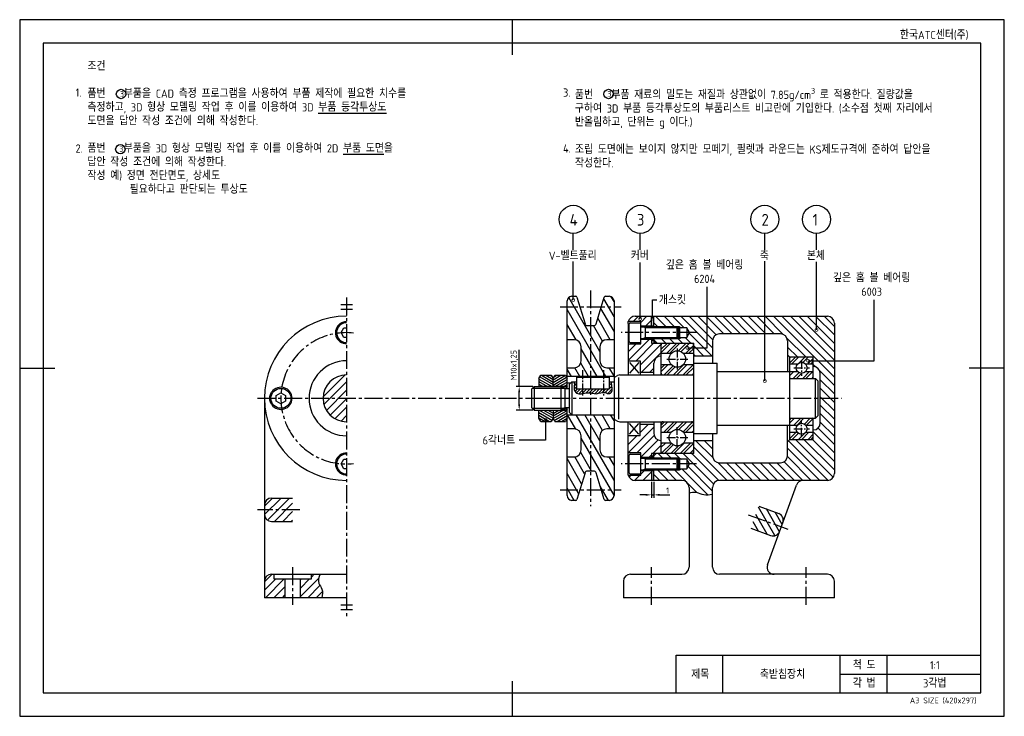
# Model space of a CAD drawing. Header units: millimetres. Extents: x 0 to 420, y 0 to 297.
import ezdxf
from ezdxf.enums import TextEntityAlignment as Align

# ---------------------------------------------------------------- set-up
doc = ezdxf.new("R2010")
doc.units = ezdxf.units.MM
doc.header["$LTSCALE"] = 0.4
doc.linetypes.add('CENTER2', pattern=[28.575, 19.05, -3.175, 3.175, -3.175])
for name, color, linetype in [('가는선', 1, 'Continuous'), ('문자', 2, 'Continuous'), ('외형선', 3, 'Continuous'), ('윤곽선', 5, 'Continuous'), ('중심선', 1, 'CENTER2')]:
    doc.layers.add(name, color=color, linetype=linetype)
doc.styles.get("Standard").update_dxf_attribs({"font": 'isocp.shx', "bigfont": 'whgtxt.shx'})
pattern_1 = [(45, (18.3947, 0), (-1.79605, 1.79605), [])]

# ---------------------------------------------------------------- blocks, each defined once
blk = doc.blocks.new('_DotSmall')
at = {"color": 0, "linetype": 'ByBlock', "const_width": 0.5}
blk.add_lwpolyline([(-0.0625, 0, 1), (0.0625, 0, 1)], format="xyb", close=True, dxfattribs=at)
blk = doc.blocks.new('*U2')
at = {"layer": '가는선'}
h = blk.add_hatch(dxfattribs=at)
h.set_pattern_fill('ANSI31', color=256, angle=75, style=0)
edge = h.paths.add_edge_path()
edge.add_ellipse((244.92, 167.57), major_axis=(1, 0), ratio=1, start_angle=270, end_angle=343)
edge.add_line((245.88, 167.27), (249.38, 178.71))
edge.add_ellipse((249.85, 178.57), major_axis=(0.146, 0.478), ratio=1, start_angle=17, end_angle=90, ccw=False)
edge.add_line((249.85, 179.07), (251.51, 179.07))
edge.add_ellipse((251.51, 177.07), major_axis=(2, 0), ratio=1, start_angle=0, end_angle=90, ccw=False)
edge.add_line((253.51, 177.07), (253.51, 160.57))
edge.add_line((253.51, 160.57), (250.51, 160.57))
edge.add_ellipse((250.51, 157.57), major_axis=(-3, 0), ratio=1, start_angle=270, end_angle=360)
edge.add_line((247.51, 157.57), (247.51, 151.57))
edge.add_ellipse((250.51, 151.57), major_axis=(0, -3), ratio=1, start_angle=270, end_angle=360)
edge.add_line((250.51, 148.57), (253.51, 148.57))
edge.add_line((253.51, 148.57), (253.51, 144.87))
edge.add_line((253.51, 144.87), (233.51, 144.87))
edge.add_line((233.51, 144.87), (233.51, 148.57))
edge.add_line((233.51, 148.57), (236.51, 148.57))
edge.add_ellipse((236.51, 151.57), major_axis=(3, 0), ratio=1, start_angle=270, end_angle=360)
edge.add_line((239.51, 151.57), (239.51, 157.57))
edge.add_ellipse((236.51, 157.57), major_axis=(0, 3), ratio=1, start_angle=270, end_angle=360)
edge.add_line((236.51, 160.57), (233.51, 160.57))
edge.add_line((233.51, 160.57), (233.51, 177.07))
edge.add_ellipse((235.51, 177.07), major_axis=(0, 2), ratio=1, start_angle=0, end_angle=90, ccw=False)
edge.add_line((235.51, 179.07), (237.16, 179.07))
edge.add_ellipse((237.16, 178.57), major_axis=(0.5, 0), ratio=1, start_angle=17, end_angle=90, ccw=False)
edge.add_line((237.64, 178.71), (241.14, 167.27))
edge.add_ellipse((242.09, 167.57), major_axis=(0.292, -0.956), ratio=1, start_angle=270, end_angle=343)
edge.add_line((242.09, 166.57), (244.92, 166.57))
edge = h.paths.add_edge_path()
edge.add_ellipse((244.92, 103.57), major_axis=(-0.292, 0.956), ratio=1, start_angle=270, end_angle=343)
edge.add_line((244.92, 104.57), (242.09, 104.57))
edge.add_ellipse((242.09, 103.57), major_axis=(-1, 0), ratio=1, start_angle=270, end_angle=343)
edge.add_line((241.14, 103.86), (237.64, 92.42))
edge.add_ellipse((237.16, 92.57), major_axis=(-0.146, -0.478), ratio=1, start_angle=17, end_angle=90, ccw=False)
edge.add_line((237.16, 92.07), (235.51, 92.07))
edge.add_ellipse((235.51, 94.07), major_axis=(-2, 0), ratio=1, start_angle=0, end_angle=90, ccw=False)
edge.add_line((233.51, 94.07), (233.51, 110.57))
edge.add_line((233.51, 110.57), (236.51, 110.57))
edge.add_ellipse((236.51, 113.57), major_axis=(3, 0), ratio=1, start_angle=270, end_angle=360)
edge.add_line((239.51, 113.57), (239.51, 119.57))
edge.add_ellipse((236.51, 119.57), major_axis=(0, 3), ratio=1, start_angle=270, end_angle=360)
edge.add_line((236.51, 122.57), (233.51, 122.57))
edge.add_line((233.51, 122.57), (233.51, 127.07))
edge.add_line((233.51, 127.07), (233.51, 128.57))
edge.add_line((233.51, 128.57), (253.51, 128.57))
edge.add_line((253.51, 128.57), (253.51, 127.29))
edge.add_line((253.51, 127.29), (253.51, 122.57))
edge.add_line((253.51, 122.57), (250.51, 122.57))
edge.add_ellipse((250.51, 119.57), major_axis=(-3, 0), ratio=1, start_angle=270, end_angle=360)
edge.add_line((247.51, 119.57), (247.51, 113.57))
edge.add_ellipse((250.51, 113.57), major_axis=(0, -3), ratio=1, start_angle=270, end_angle=360)
edge.add_line((250.51, 110.57), (253.51, 110.57))
edge.add_line((253.51, 110.57), (253.51, 94.07))
edge.add_ellipse((251.51, 94.07), major_axis=(0, -2), ratio=1, start_angle=0, end_angle=90, ccw=False)
edge.add_line((251.51, 92.07), (249.85, 92.07))
edge.add_ellipse((249.85, 92.57), major_axis=(-0.5, 0), ratio=1, start_angle=17, end_angle=90, ccw=False)
edge.add_line((249.38, 92.42), (245.88, 103.86))
h = blk.add_hatch(dxfattribs=at)
h.set_pattern_fill('ANSI31', color=256, scale=0.8)
h.paths.add_polyline_path([(273.51, 159.07), (269.51, 159.07), (269.51, 160.82), (264.91, 160.82), (264.91, 158.82), (259.51, 158.82), (259.51, 151.57), (264.71, 151.57), (264.71, 146.57), (270.51, 146.57), (270.51, 150.57, -0.414214), (273.51, 153.57)])
h.paths.add_polyline_path([(269.51, 170.57), (262.51, 170.57, 0.341999), (259.6, 168.32), (264.91, 168.32), (264.91, 166.32), (269.51, 166.32)])
h.paths.add_polyline_path([(273.51, 117.57, -0.414214), (270.51, 120.57), (270.51, 124.57), (264.71, 124.57), (264.71, 119.57), (259.51, 119.57), (259.51, 112.32), (264.91, 112.32), (264.91, 110.32), (269.51, 110.32), (269.51, 112.07), (273.51, 112.07)])
h.paths.add_polyline_path([(269.51, 104.82), (264.91, 104.82), (264.91, 102.82), (259.6, 102.82, 0.341999), (262.51, 100.57), (269.51, 100.57)])
h = blk.add_hatch(color=256, dxfattribs=at)
h.dxf.hatch_style = 1
h.paths.add_polyline_path([(270.51, 170.57), (269.51, 170.57), (269.51, 166.32), (270.51, 166.32)])
h.paths.add_polyline_path([(270.51, 160.82), (269.51, 160.82), (269.51, 160.07), (270.51, 160.07)])
h.paths.add_polyline_path([(270.51, 111.07), (269.51, 111.07), (269.51, 110.32), (270.51, 110.32)])
h.paths.add_polyline_path([(270.51, 104.82), (269.51, 104.82), (269.51, 100.57), (270.51, 100.57)])
h = blk.add_hatch(dxfattribs=at)
h.set_pattern_fill('ANSI31', color=256, scale=0.8, angle=90)
edge = h.paths.add_edge_path()
edge.add_line((347.51, 135.57), (341.51, 135.57))
edge.add_line((341.51, 135.57), (341.51, 125.07))
edge.add_arc((338.51, 125.07), 3, 270, 360, ccw=False)
edge.add_line((338.51, 122.07), (338.51, 118.07))
edge.add_line((338.51, 118.07), (328.51, 118.07))
edge.add_line((328.51, 118.07), (327.51, 117.07))
edge.add_line((327.51, 117.07), (327.51, 111.07))
edge.add_arc((324.51, 111.07), 3, -90, 0, ccw=False)
edge.add_line((324.51, 108.07), (298.51, 108.07))
edge.add_arc((298.51, 111.07), 3, 180, 270, ccw=False)
edge.add_line((295.51, 111.07), (295.51, 117.57))
edge.add_line((295.51, 117.57), (287.51, 117.57))
edge.add_line((287.51, 117.57), (287.51, 112.07))
edge.add_line((287.51, 112.07), (271.51, 112.07))
edge.add_line((271.51, 112.07), (270.51, 111.07))
edge.add_line((270.51, 111.07), (270.51, 110.07))
edge.add_line((270.51, 110.07), (280.42, 110.07))
edge.add_line((280.42, 110.07), (281.51, 110.07))
edge.add_line((281.51, 110.07), (282.26, 109.63))
edge.add_line((282.26, 109.63), (284.51, 109.63))
edge.add_line((284.51, 109.63), (285.75, 107.57))
edge.add_line((285.75, 107.57), (284.51, 105.5))
edge.add_line((284.51, 105.5), (282.26, 105.5))
edge.add_line((282.26, 105.5), (281.51, 105.07))
edge.add_line((281.51, 105.07), (270.51, 105.07))
edge.add_line((270.51, 105.07), (270.51, 100.57))
edge.add_line((270.51, 100.57), (282.51, 100.57))
edge.add_arc((282.51, 97.57), 3, 0, 90, ccw=False)
edge.add_line((285.51, 97.57), (285.51, 95.14))
edge.add_spline(control_points=[(285.51, 95.14), (286.53, 95.52), (288.63, 95.9), (291.91, 94.12), (294.27, 94.41), (295.51, 94.72)], knot_values=[3.623566, 3.623566, 3.623566, 3.623566, 6.851095, 10.2596, 13.993361, 13.993361, 13.993361, 13.993361], degree=3, periodic=0)
edge.add_line((295.51, 94.72), (295.51, 97.57))
edge.add_arc((298.51, 97.57), 3, 90, 180, ccw=False)
edge.add_line((298.51, 100.57), (344.51, 100.57))
edge.add_arc((344.51, 103.57), 3, 270, 360)
edge.add_line((347.51, 103.57), (347.51, 135.57))
h.paths.add_polyline_path([(347.51, 167.57, 0.414214), (344.51, 170.57), (270.51, 170.57), (270.51, 166.07), (280.42, 166.07), (281.51, 166.07), (282.26, 165.63), (284.51, 165.63), (285.75, 163.57), (284.51, 161.5), (282.26, 161.5), (281.51, 161.07), (270.51, 161.07), (270.51, 160.07), (271.51, 159.07), (287.51, 159.07), (287.51, 153.57), (295.51, 153.57), (295.51, 160.07, -0.414214), (298.51, 163.07), (324.51, 163.07, -0.414214), (327.51, 160.07), (327.51, 154.07), (328.51, 153.07), (338.51, 153.07), (338.51, 149.07, -0.414214), (341.51, 146.07), (341.51, 135.57), (347.51, 135.57)])
h.paths.add_polyline_path([(281.51, 166.07), (280.42, 166.07), (280.85, 165.63), (281.51, 165.63)], flags=17)
h.paths.add_polyline_path([(281.51, 166.07), (281.51, 165.63), (282.26, 165.63)], flags=17)
h.paths.add_polyline_path([(281.51, 161.5), (280.85, 161.5), (280.42, 161.07), (281.51, 161.07)], flags=17)
h.paths.add_polyline_path([(282.26, 161.5), (281.51, 161.5), (281.51, 161.07)], flags=17)
h.paths.add_polyline_path([(281.51, 105.5), (280.85, 105.5), (280.42, 105.07), (281.51, 105.07)], flags=17)
h.paths.add_polyline_path([(282.26, 105.5), (281.51, 105.5), (281.51, 105.07)], flags=17)
h.paths.add_polyline_path([(281.51, 110.07), (280.42, 110.07), (280.85, 109.63), (281.51, 109.63)], flags=17)
h.paths.add_polyline_path([(281.51, 110.07), (281.51, 109.63), (282.26, 109.63)], flags=17)
h = blk.add_hatch(dxfattribs=at)
h.set_pattern_fill('ANSI32', color=256, scale=0.3)
h.paths.add_polyline_path([(287.51, 158.07, 0.414214), (286.51, 159.07), (274.51, 159.07, 0.414214), (273.51, 158.07), (273.51, 154.67), (277.9, 154.67, -0.445148), (283.12, 154.67), (287.51, 154.67)])
h.paths.add_polyline_path([(277.9, 149.97), (273.51, 149.97), (273.51, 146.57, 0.414214), (274.51, 145.57), (286.51, 145.57, 0.414214), (287.51, 146.57), (287.51, 149.97), (283.12, 149.97, -0.445148)])
h.paths.add_polyline_path([(287.51, 124.57, 0.414214), (286.51, 125.57), (274.51, 125.57, 0.414214), (273.51, 124.57), (273.51, 121.17), (277.9, 121.17, -0.445148), (283.12, 121.17), (287.51, 121.17)])
h.paths.add_polyline_path([(277.9, 116.47), (273.51, 116.47), (273.51, 113.07, 0.414214), (274.51, 112.07), (286.51, 112.07, 0.414214), (287.51, 113.07), (287.51, 116.47), (283.12, 116.47, -0.445148)])
h = blk.add_hatch(dxfattribs=at)
h.set_pattern_fill('ANSI32', color=256, scale=0.3)
h.paths.add_polyline_path([(338.51, 152.77, 0.414214), (338.21, 153.07), (328.81, 153.07, 0.414214), (328.51, 152.77), (328.51, 150.13), (331.77, 150.13, -0.445148), (335.25, 150.13), (338.51, 150.13)])
h.paths.add_polyline_path([(331.77, 147), (328.51, 147), (328.51, 144.37, 0.414214), (328.81, 144.07), (338.21, 144.07, 0.414214), (338.51, 144.37), (338.51, 147), (335.25, 147, -0.445148)])
h.paths.add_polyline_path([(338.51, 126.77, 0.414214), (338.21, 127.07), (328.81, 127.07, 0.414214), (328.51, 126.77), (328.51, 124.13), (331.77, 124.13, -0.445148), (335.25, 124.13), (338.51, 124.13)])
h.paths.add_polyline_path([(331.77, 121), (328.51, 121), (328.51, 118.37, 0.414214), (328.81, 118.07), (338.21, 118.07, 0.414214), (338.51, 118.37), (338.51, 121), (335.25, 121, -0.445148)])
h = blk.add_hatch(dxfattribs=at)
h.set_pattern_fill('ANSI31', color=256, scale=0.8)
h.set_pattern_definition(pattern_1)
h.paths.add_polyline_path([(139.43, 135.57), (129.43, 135.57, 0.414214), (139.43, 125.57)])
h.paths.add_polyline_path([(139.43, 145.57, 0.414214), (129.43, 135.57), (139.43, 135.57)])
h = blk.add_hatch(dxfattribs=at)
h.set_pattern_fill('ANSI31', color=256, scale=0.3, angle=105.0002, style=0)
h.paths.add_polyline_path([(221.51, 130.57), (227.51, 130.57), (227.51, 130.57), (227.51, 127.07), (226.75, 125.75), (222.27, 125.75), (221.51, 127.07), (221.51, 130.57)])
h.paths.add_polyline_path([(227.51, 140.57), (221.51, 140.57), (221.51, 140.57), (221.51, 144.07), (222.27, 145.38), (226.75, 145.38), (227.51, 144.07), (227.51, 140.57)])
h = blk.add_hatch(dxfattribs=at)
h.set_pattern_fill('ANSI31', color=256, scale=0.3, angle=-15, style=0)
h.paths.add_polyline_path([(227.51, 130.57), (227.51, 130.57), (230.78, 130.57), (231.95, 131.24), (233.12, 131.24), (233.51, 130.57), (233.51, 128.57), (233.51, 127.07), (232.75, 125.75), (228.27, 125.75), (227.51, 127.07)])
h.paths.add_polyline_path([(230.78, 140.57), (227.51, 140.57), (227.51, 140.57), (227.51, 144.07), (228.27, 145.38), (232.75, 145.38), (233.51, 144.07), (233.51, 140.57), (233.12, 139.89), (231.95, 139.89)])
h = blk.add_hatch(dxfattribs=at)
h.set_pattern_fill('ANSI31', color=256, scale=0.3)
edge = h.paths.add_edge_path()
edge.add_spline(control_points=[(236.39, 142.57), (236.51, 142.18), (236.74, 141.12), (236.25, 139.41), (238.06, 136.67), (242.01, 138.54), (245.95, 136.97), (249.1, 138.66), (251.74, 137.07), (253.15, 139.23), (252.46, 140.95), (252.47, 142.16), (252.5, 142.57)], knot_values=[1.227536, 1.227536, 1.227536, 1.227536, 2.442518, 4.495854, 6.289335, 10.870122, 14.731984, 18.535303, 20.564975, 22.186813, 24.642077, 25.855107, 25.855107, 25.855107, 25.855107], degree=3, periodic=0)
edge.add_line((252.5, 142.57), (251.51, 142.57))
edge.add_line((251.51, 142.57), (251.51, 139.57))
edge.add_line((251.51, 139.57), (237.51, 139.57))
edge.add_line((237.51, 139.57), (237.51, 142.57))
edge.add_line((237.51, 142.57), (236.39, 142.57))
h = blk.add_hatch(dxfattribs=at)
h.set_pattern_fill('ANSI31', color=256, scale=0.8)
h.set_pattern_definition(pattern_1)
h.paths.add_polyline_path([(116.43, 93.07), (107.43, 93.07, 0.414214), (104.43, 90.07), (104.43, 86.07, 0.414214), (107.43, 83.07), (116.43, 83.07)])
h = blk.add_hatch(dxfattribs=at)
h.set_pattern_fill('ANSI31', color=256, scale=0.8, angle=75)
h.paths.add_polyline_path([(325.55, 82.65, 0.414214), (323.75, 86.5), (315.3, 89.58), (311.88, 80.18), (320.33, 77.1, 0.414214), (324.18, 78.9)])
h = blk.add_hatch(dxfattribs=at)
h.set_pattern_fill('ANSI31', color=256, scale=0.8)
h.set_pattern_definition(pattern_1)
h.paths.add_polyline_path([(113.13, 58.57), (108.43, 58.57), (108.43, 60.57), (107.43, 60.57, 0.414214), (104.43, 57.57), (104.43, 50.57), (113.13, 50.57)])
edge = h.paths.add_edge_path()
edge.add_spline(control_points=[(128.84, 50.57), (129.22, 51.84), (129.43, 53.95), (127.02, 57.04), (127.5, 59.21), (128.1, 60.57)], knot_values=[2.991049, 2.991049, 2.991049, 2.991049, 6.840373, 9.520694, 13.697757, 13.697757, 13.697757, 13.697757], degree=3, periodic=0)
edge.add_line((128.1, 60.57), (124.43, 60.57))
edge.add_line((124.43, 60.57), (124.43, 58.57))
edge.add_line((124.43, 58.57), (119.73, 58.57))
edge.add_line((119.73, 58.57), (119.73, 50.57))
edge.add_line((119.73, 50.57), (128.84, 50.57))
for p, q in [((236.14, 198.91), (236.14, 205.88)), ((264.72, 198.88), (264.72, 205.88)), ((317.83, 198.88), (317.83, 205.88)), ((339.88, 198.82), (339.88, 205.88)), ((236.14, 177.51), (236.14, 193.89)), ((264.72, 169.46), (264.72, 193.55)), ((317.83, 142.97), (317.83, 194.11)), ((339.88, 164.74), (339.88, 193.75)), ((293.25, 157.05), (293.25, 183.05)), ((364.53, 151.59), (364.53, 177.58)), ((213.07, 140.57), (213.07, 156.3)), ((284.85, 157.05), (293.25, 157.05)), ((336.33, 151.59), (364.53, 151.59)), ((218.88, 140.57), (211.82, 140.57)), ((213.07, 133.07), (213.07, 138.07)), ((218.88, 130.57), (211.82, 130.57)), ((269.51, 99.94), (269.51, 93.16)), ((270.51, 99.94), (270.51, 93.16)), ((267.01, 94.41), (264.51, 94.41)), ((269.51, 94.41), (270.51, 94.41)), ((273.01, 94.41), (277.26, 94.41))]:
    blk.add_line(p, q)
for points in [[(269.95, 169.61), (269.95, 177.58), (271.83, 177.58)], [(224.34, 126.3), (224.34, 117.8), (213.1, 117.8)]]:
    blk.add_lwpolyline(points)
for centre in [(43.22, 265.32), (251.17, 265.32), (42.93, 241.77)]:
    blk.add_circle(centre, 2)
for points in [[(212.65, 138.07), (213.49, 138.07), (213.07, 140.57)], [(212.65, 133.07), (213.49, 133.07), (213.07, 130.57)], [(267.01, 94.82), (267.01, 93.99), (269.51, 94.41)], [(273.01, 94.82), (273.01, 93.99), (270.51, 94.41)]]:
    blk.add_solid(points)
at = {"layer": 'Defpoints'}
blk.add_lwpolyline([(0, 0), (420, 0), (420, 297), (0, 297)], close=True, dxfattribs=at)
at = {"layer": '가는선'}
for p, q in [((136.93, 175.57), (141.93, 175.57)), ((136.93, 173.57), (141.93, 173.57)), ((266.91, 165.59), (266.08, 166.07)), ((280.9, 165.59), (266.91, 165.59)), ((281.51, 166.07), (270.51, 166.07)), ((281.51, 166.07), (282.26, 165.63)), ((266.91, 161.55), (266.08, 161.07)), ((266.91, 161.55), (280.9, 161.55)), ((270.51, 161.07), (281.51, 161.07)), ((281.51, 161.07), (282.26, 161.5)), ((232.06, 139.82), (218.76, 139.82)), ((233.51, 140.57), (227.51, 140.57)), ((218.76, 131.31), (232.06, 131.31)), ((227.51, 130.57), (233.51, 130.57)), ((266.91, 109.59), (266.08, 110.07)), ((280.9, 109.59), (266.91, 109.59)), ((281.51, 110.07), (270.51, 110.07)), ((281.51, 110.07), (282.26, 109.63)), ((266.91, 105.55), (266.08, 105.07)), ((266.91, 105.55), (280.9, 105.55)), ((270.51, 105.07), (281.51, 105.07)), ((281.51, 105.07), (282.26, 105.5)), ((107.43, 93.07), (116.43, 93.07)), ((315.3, 89.58), (323.75, 86.5)), ((107.43, 83.07), (116.43, 83.07)), ((311.88, 80.18), (320.33, 77.1)), ((136.93, 47.57), (141.93, 47.57)), ((136.93, 45.57), (141.93, 45.57)), ((300, 10), (300, 26)), ((350, 10), (350, 26)), ((370, 10), (370, 26)), ((350, 17.99), (410, 17.99))]:
    blk.add_line(p, q, dxfattribs=at)
for centre, start, end in [((107.43, 90.07), 90, 180), ((107.43, 86.07), 180, 270), ((322.73, 83.68), 340, 70), ((321.36, 79.92), 250, 340)]:
    blk.add_arc(centre, 3, start, end, dxfattribs=at)
for points, knots in [([(236.39, 142.57), (236.51, 142.18), (236.74, 141.12), (236.25, 139.41), (238.06, 136.67), (242.01, 138.54), (245.95, 136.97), (249.1, 138.66), (251.74, 137.07), (253.15, 139.23), (252.46, 140.95), (252.47, 142.16), (252.5, 142.57)], [1.227536, 1.227536, 1.227536, 1.227536, 2.442518, 4.495854, 6.289335, 10.870122, 14.731984, 18.535303, 20.564975, 22.186813, 24.642077, 25.855107, 25.855107, 25.855107, 25.855107]), ([(285.51, 95.14), (286.53, 95.52), (288.63, 95.9), (291.91, 94.12), (294.27, 94.41), (295.51, 94.72)], [3.623566, 3.623566, 3.623566, 3.623566, 6.851095, 10.2596, 13.993361, 13.993361, 13.993361, 13.993361]), ([(128.1, 60.57), (127.5, 59.21), (127.02, 57.04), (129.43, 53.95), (129.22, 51.84), (128.84, 50.57)], [2.991049, 2.991049, 2.991049, 2.991049, 7.168113, 9.848433, 13.697757, 13.697757, 13.697757, 13.697757])]:
    blk.add_open_spline(points, degree=3, knots=knots, dxfattribs=at)
at = {"layer": '외형선'}
for p, q in [((210, 297), (210, 282)), ((233.51, 139.57), (233.51, 177.07)), ((235.51, 179.07), (237.16, 179.07)), ((237.64, 178.71), (241.14, 167.27)), ((245.88, 167.27), (249.38, 178.71)), ((249.85, 179.07), (251.51, 179.07)), ((253.51, 177.07), (253.51, 94.07)), ((264.91, 168.32), (259.6, 168.32)), ((262.51, 170.57), (344.51, 170.57)), ((264.91, 158.82), (264.91, 168.32)), ((269.51, 166.07), (269.51, 170.57)), ((270.51, 166.07), (270.51, 170.57)), ((137.12, 163.57), (138.28, 165.57)), ((138.28, 165.57), (139.43, 165.57)), ((242.09, 166.57), (244.92, 166.57)), ((259.51, 167.45), (259.51, 145.57)), ((259.91, 159.82), (259.91, 167.32)), ((260.41, 167.82), (264.91, 167.82)), ((270.51, 166.32), (264.91, 166.32)), ((265.01, 166.07), (280.42, 166.07)), ((266.91, 161.07), (266.91, 166.07)), ((280.42, 161.07), (280.42, 166.07)), ((280.91, 165.58), (280.42, 166.07)), ((280.42, 166.07), (280.85, 165.63)), ((284.51, 165.63), (280.85, 165.63)), ((280.91, 165.58), (280.91, 161.56)), ((281.51, 166.07), (281.51, 161.07)), ((285.75, 163.57), (284.51, 165.63)), ((284.51, 165.63), (284.51, 161.5)), ((347.51, 167.57), (347.51, 103.57)), ((138.28, 161.57), (137.12, 163.57)), ((139.43, 161.57), (138.28, 161.57)), ((236.51, 160.57), (233.51, 160.57)), ((253.51, 160.57), (250.51, 160.57)), ((264.91, 160.82), (270.51, 160.82)), ((265.01, 161.07), (280.42, 161.07)), ((269.51, 161.07), (269.51, 159.07)), ((270.51, 160.07), (269.51, 160.07)), ((270.51, 161.07), (270.51, 159.07)), ((271.51, 159.07), (270.51, 160.07)), ((280.91, 161.56), (280.42, 161.07)), ((280.85, 161.5), (280.42, 161.07)), ((280.85, 161.5), (284.51, 161.5)), ((284.51, 161.5), (285.75, 163.57)), ((295.51, 160.07), (295.51, 150.57)), ((324.51, 163.07), (298.51, 163.07)), ((327.51, 160.07), (327.51, 147.07)), ((239.51, 151.57), (239.51, 157.57)), ((247.51, 157.57), (247.51, 151.57)), ((259.51, 158.82), (264.91, 158.82)), ((260.41, 159.32), (264.91, 159.32)), ((269.51, 159.07), (287.51, 159.07)), ((273.51, 159.07), (273.51, 145.57)), ((287.51, 112.07), (287.51, 159.07)), ((259.51, 151.57), (264.71, 151.57)), ((264.71, 151.57), (264.71, 145.57)), ((277.9, 154.67), (273.51, 154.67)), ((287.51, 154.67), (283.12, 154.67)), ((295.51, 153.57), (287.51, 153.57)), ((328.51, 153.07), (327.51, 154.07)), ((338.51, 153.07), (328.51, 153.07)), ((328.51, 118.07), (328.51, 153.07)), ((338.51, 144.07), (338.51, 153.07)), ((0, 148.5), (15, 148.5)), ((233.51, 148.57), (236.51, 148.57)), ((250.51, 148.57), (253.51, 148.57)), ((264.05, 150.81), (260.16, 146.32)), ((260.16, 150.81), (264.05, 146.32)), ((270.51, 145.57), (270.51, 150.57)), ((273.51, 149.97), (277.9, 149.97)), ((283.12, 149.97), (287.51, 149.97)), ((287.51, 150.57), (297.51, 150.57)), ((297.51, 120.57), (297.51, 150.57)), ((297.51, 147.07), (328.51, 147.07)), ((331.77, 150.13), (328.51, 150.13)), ((328.51, 147), (331.77, 147)), ((338.51, 150.13), (335.25, 150.13)), ((335.25, 147), (338.51, 147)), ((420, 148.5), (405, 148.5)), ((221.51, 144.07), (222.27, 145.38)), ((221.51, 144.07), (221.51, 140.57)), ((222.27, 145.38), (226.75, 145.38)), ((226.75, 145.38), (227.51, 144.07)), ((227.51, 144.07), (228.27, 145.38)), ((227.51, 140.57), (227.51, 144.07)), ((228.27, 145.38), (232.75, 145.38)), ((232.75, 145.38), (233.51, 144.07)), ((253.51, 144.87), (233.51, 144.87)), ((237.51, 144.57), (237.51, 139.57)), ((237.51, 144.57), (251.51, 144.57)), ((251.51, 144.57), (251.51, 139.57)), ((254.01, 144.71), (255.03, 145.3)), ((255.5, 126.64), (255.5, 144.49)), ((256.03, 145.57), (287.51, 145.57)), ((270.51, 146.57), (264.71, 146.57)), ((328.51, 144.07), (339.51, 144.07)), ((339.51, 127.07), (339.51, 144.07)), ((340.51, 143.07), (339.51, 144.07)), ((340.51, 143.07), (340.51, 128.07)), ((341.51, 125.07), (341.51, 146.07)), ((218.51, 139.57), (219.51, 140.57)), ((218.51, 131.57), (218.51, 139.57)), ((219.51, 140.57), (219.51, 130.57)), ((219.51, 140.57), (230.78, 140.57)), ((221.51, 140.57), (221.51, 140.57)), ((227.51, 140.57), (221.51, 140.57)), ((227.51, 140.57), (227.51, 140.57)), ((227.51, 140.57), (227.51, 140.57)), ((230.78, 140.57), (230.78, 130.57)), ((232.51, 139.57), (230.78, 140.57)), ((231.95, 139.89), (230.78, 140.57)), ((233.12, 139.89), (231.95, 139.89)), ((232.51, 139.57), (232.51, 131.57)), ((234.51, 139.57), (232.51, 139.57)), ((233.51, 140.57), (233.12, 139.89)), ((233.12, 139.89), (233.12, 139.57)), ((233.51, 142.11), (235.05, 142.11)), ((234.51, 141.57), (235.51, 142.57)), ((234.51, 129.57), (234.51, 141.57)), ((235.51, 142.57), (235.51, 128.57)), ((235.51, 142.57), (237.51, 142.57)), ((237.51, 139.57), (251.51, 139.57)), ((251.51, 142.57), (253.51, 142.57)), ((104.43, 135.57), (104.43, 50.57)), ((109.43, 136.72), (111.43, 137.88)), ((109.43, 134.41), (109.43, 136.72)), ((111.43, 133.26), (109.43, 134.41)), ((111.43, 137.88), (113.43, 136.72)), ((113.43, 134.41), (111.43, 133.26)), ((113.43, 136.72), (113.43, 134.41)), ((218.51, 131.57), (219.51, 130.57)), ((219.51, 130.57), (230.78, 130.57)), ((221.51, 130.57), (221.51, 130.57)), ((221.51, 127.07), (221.51, 130.57)), ((221.51, 130.57), (227.51, 130.57)), ((227.51, 130.57), (227.51, 130.57)), ((227.51, 130.57), (227.51, 127.07)), ((227.51, 130.57), (227.51, 130.57)), ((232.51, 131.57), (230.78, 130.57)), ((230.78, 130.57), (231.95, 131.24)), ((231.95, 131.24), (233.12, 131.24)), ((234.51, 131.57), (232.51, 131.57)), ((233.12, 131.57), (233.12, 131.24)), ((233.12, 131.24), (233.51, 130.57)), ((233.51, 94.07), (233.51, 131.57)), ((222.27, 125.75), (221.51, 127.07)), ((227.51, 127.07), (226.75, 125.75)), ((228.27, 125.75), (227.51, 127.07)), ((233.51, 127.07), (232.75, 125.75)), ((233.51, 128.57), (253.51, 128.57)), ((234.51, 129.57), (235.51, 128.57)), ((254.01, 126.43), (255.03, 125.84)), ((328.51, 127.07), (339.51, 127.07)), ((338.51, 118.07), (338.51, 127.07)), ((340.51, 128.07), (339.51, 127.07)), ((222.27, 125.75), (226.75, 125.75)), ((228.27, 125.75), (232.75, 125.75)), ((236.51, 122.57), (233.51, 122.57)), ((253.51, 122.57), (250.51, 122.57)), ((256.03, 125.57), (287.51, 125.57)), ((259.51, 103.68), (259.51, 125.57)), ((260.16, 120.32), (264.05, 124.81)), ((264.05, 120.32), (260.16, 124.81)), ((264.71, 119.57), (264.71, 125.57)), ((264.71, 124.57), (270.51, 124.57)), ((270.51, 125.57), (270.51, 120.57)), ((273.51, 125.57), (273.51, 112.07)), ((297.51, 124.07), (328.51, 124.07)), ((327.51, 111.07), (327.51, 124.07)), ((328.51, 124.13), (331.77, 124.13)), ((335.25, 124.13), (338.51, 124.13)), ((239.51, 113.57), (239.51, 119.57)), ((247.51, 119.57), (247.51, 113.57)), ((264.71, 119.57), (259.51, 119.57)), ((273.51, 121.17), (277.9, 121.17)), ((283.12, 121.17), (287.51, 121.17)), ((287.51, 120.57), (297.51, 120.57)), ((295.51, 120.57), (295.51, 111.07)), ((327.51, 117.07), (328.51, 118.07)), ((331.77, 121), (328.51, 121)), ((328.51, 118.07), (338.51, 118.07)), ((338.51, 121), (335.25, 121)), ((277.9, 116.47), (273.51, 116.47)), ((287.51, 116.47), (283.12, 116.47)), ((287.51, 117.57), (295.51, 117.57)), ((137.12, 107.57), (138.28, 109.57)), ((138.28, 109.57), (139.43, 109.57)), ((233.51, 110.57), (236.51, 110.57)), ((250.51, 110.57), (253.51, 110.57)), ((264.91, 112.32), (259.51, 112.32)), ((259.91, 103.82), (259.91, 111.32)), ((260.41, 111.82), (264.91, 111.82)), ((264.91, 102.82), (264.91, 112.32)), ((270.51, 110.32), (264.91, 110.32)), ((265.01, 110.07), (280.42, 110.07)), ((266.91, 105.07), (266.91, 110.07)), ((287.51, 112.07), (269.51, 112.07)), ((269.51, 112.07), (269.51, 110.07)), ((269.51, 111.07), (270.51, 111.07)), ((270.51, 111.07), (271.51, 112.07)), ((270.51, 110.07), (270.51, 112.07)), ((280.42, 105.07), (280.42, 110.07)), ((280.91, 109.58), (280.42, 110.07)), ((280.42, 110.07), (280.85, 109.63)), ((284.51, 109.63), (280.85, 109.63)), ((280.91, 109.58), (280.91, 105.56)), ((281.51, 110.07), (281.51, 105.07)), ((285.75, 107.57), (284.51, 109.63)), ((284.51, 109.63), (284.51, 105.5)), ((138.28, 105.57), (137.12, 107.57)), ((139.43, 105.57), (138.28, 105.57)), ((265.01, 105.07), (280.42, 105.07)), ((269.51, 105.07), (269.51, 100.57)), ((270.51, 100.57), (270.51, 105.07)), ((280.91, 105.56), (280.42, 105.07)), ((280.85, 105.5), (280.42, 105.07)), ((280.85, 105.5), (284.51, 105.5)), ((284.51, 105.5), (285.75, 107.57)), ((298.51, 108.07), (324.51, 108.07)), ((241.14, 103.86), (237.64, 92.42)), ((244.92, 104.57), (242.09, 104.57)), ((249.38, 92.42), (245.88, 103.86)), ((259.6, 102.82), (264.91, 102.82)), ((260.41, 103.32), (264.91, 103.32)), ((264.91, 104.82), (270.51, 104.82)), ((282.51, 100.57), (262.51, 100.57)), ((285.51, 97.57), (285.51, 63.57)), ((295.51, 63.57), (295.51, 97.57)), ((344.51, 100.57), (298.51, 100.57)), ((318.97, 64.59), (331.35, 98.59)), ((237.16, 92.07), (235.51, 92.07)), ((251.51, 92.07), (249.85, 92.07)), ((107.43, 60.57), (139.43, 60.57)), ((108.43, 60.57), (108.43, 58.57)), ((124.43, 58.57), (124.43, 60.57)), ((260.51, 60.57), (282.51, 60.57)), ((344.51, 60.57), (298.51, 60.57)), ((108.43, 58.57), (124.43, 58.57)), ((113.13, 58.57), (113.13, 50.57)), ((119.73, 50.57), (119.73, 58.57)), ((257.51, 57.57), (257.51, 50.57)), ((347.51, 50.57), (347.51, 57.57)), ((139.43, 50.57), (104.43, 50.57)), ((347.51, 50.57), (257.51, 50.57)), ((210, 15), (210, 0))]:
    blk.add_line(p, q, dxfattribs=at)
for centre, radius in [((236.14, 211.88), 6), ((264.72, 211.88), 6), ((317.83, 211.88), 6), ((339.88, 211.88), 6), ((280.51, 152.32), 3.51), ((333.51, 148.57), 2.34), ((111.43, 135.57), 4.25), ((280.51, 118.82), 3.51), ((333.51, 122.57), 2.34)]:
    blk.add_circle(centre, radius, dxfattribs=at)
for centre, radius, start, end in [((235.51, 177.07), 2, 90, 180), ((237.16, 178.57), 0.5, 17, 90), ((249.85, 178.57), 0.5, 90, 163), ((251.51, 177.07), 2, 0, 90), ((139.43, 135.57), 35, 90, 270), ((262.51, 167.57), 3, 90, 165.5225), ((344.51, 167.57), 3, 0, 90), ((139.43, 163.57), 4.75, 125.1712, 270), ((139.43, 163.57), 4.25, 90, 270), ((242.09, 167.57), 1, 197, 270), ((244.92, 167.57), 1, 270, 343), ((260.41, 167.32), 0.5, 90, 180), ((265.01, 166.17), 0.1, 180, 270), ((236.51, 157.57), 3, 0, 90), ((250.51, 157.57), 3, 90, 180), ((260.41, 159.82), 0.5, 180, 270), ((265.01, 160.97), 0.1, 90, 180), ((298.51, 160.07), 3, 90, 180), ((324.51, 160.07), 3, 0, 90), ((274.51, 158.07), 1, 90, 180), ((286.51, 158.07), 1, 0, 90), ((139.43, 135.57), 16, 90, 270), ((236.51, 151.57), 3, 270, 0), ((250.51, 151.57), 3, 180, 270), ((273.51, 150.57), 3, 90, 180), ((328.81, 152.77), 0.3, 90, 180), ((338.21, 152.77), 0.3, 0, 90), ((333.51, 145.53), 2.34, 139.4677, 140.9113), ((333.51, 145.53), 2.34, 39.0887, 40.5323), ((338.51, 146.07), 3, 0, 90), ((139.43, 135.57), 10, 90, 270), ((254.51, 143.84), 1, 120, 180), ((256.03, 143.57), 2, 90, 120), ((274.51, 146.57), 1, 180, 270), ((286.51, 146.57), 1, 270, 0), ((328.81, 144.37), 0.3, 180, 270), ((338.21, 144.37), 0.3, 270, 0), ((111.43, 135.57), 4.75, 215.1712, 144.8288), ((254.51, 127.29), 1, 180, 240), ((328.81, 126.77), 0.3, 90, 180), ((338.21, 126.77), 0.3, 0, 90), ((236.51, 119.57), 3, 0, 90), ((250.51, 119.57), 3, 90, 180), ((256.03, 127.57), 2, 240, 270), ((274.51, 124.57), 1, 90, 180), ((286.51, 124.57), 1, 0, 90), ((333.51, 125.61), 2.34, 219.0887, 220.5323), ((333.51, 125.61), 2.34, 319.4677, 320.9113), ((338.51, 125.07), 3, 270, 0), ((273.51, 120.57), 3, 180, 270), ((328.81, 118.37), 0.3, 180, 270), ((338.21, 118.37), 0.3, 270, 0), ((236.51, 113.57), 3, 270, 0), ((250.51, 113.57), 3, 180, 270), ((139.43, 107.57), 4.75, 90, 234.8288), ((139.43, 107.57), 4.25, 90, 270), ((260.41, 111.32), 0.5, 90, 180), ((265.01, 110.17), 0.1, 180, 270), ((274.51, 113.07), 1, 180, 270), ((286.51, 113.07), 1, 270, 0), ((298.51, 111.07), 3, 180, 270), ((324.51, 111.07), 3, 270, 0), ((265.01, 104.97), 0.1, 90, 180), ((242.09, 103.57), 1, 90, 163), ((244.92, 103.57), 1, 17, 90), ((262.51, 103.57), 3, 194.4775, 270), ((260.41, 103.82), 0.5, 180, 270), ((344.51, 103.57), 3, 270, 0), ((282.51, 97.57), 3, 0, 90), ((298.51, 97.57), 3, 90, 180), ((235.51, 94.07), 2, 180, 270), ((237.16, 92.57), 0.5, 270, 343), ((249.85, 92.57), 0.5, 197, 270), ((251.51, 94.07), 2, 270, 0), ((282.51, 63.57), 3, 270, 0), ((298.51, 63.57), 3, 180, 270), ((321.79, 63.57), 3, 160, 270), ((107.43, 57.57), 3, 90, 180), ((260.51, 57.57), 3, 90, 180), ((344.51, 57.57), 3, 0, 90)]:
    blk.add_arc(centre, radius, start, end, dxfattribs=at)
for points, knots in [([(136.7, 167.45), (136.81, 167.53), (136.93, 167.61), (137.54, 167.96), (138.1, 168.17), (138.95, 168.3), (139.19, 168.32), (139.43, 168.32)], [-1.0736433, -1.0736433, -1.0736433, -1.0736433, -1.0333957, -1.0333957, -0.8769106, -0.8769106, -0.8146776, -0.8146776, -0.8146776, -0.8146776]), ([(259.51, 167.45), (259.51, 167.53), (259.51, 167.61), (259.53, 167.96), (259.57, 168.17), (259.6, 168.3), (259.6, 168.32), (259.6, 168.32)], [-1.0736433, -1.0736433, -1.0736433, -1.0736433, -1.0333957, -1.0333957, -0.8769106, -0.8769106, -0.8146776, -0.8146776, -0.8146776, -0.8146776]), ([(107.55, 132.83), (107.47, 132.95), (107.39, 133.07), (107.04, 133.68), (106.83, 134.23), (106.66, 135.35), (106.66, 135.88), (106.86, 136.97), (107.06, 137.51), (107.4, 138.09), (107.48, 138.2), (107.55, 138.3)], [-1.0736433, -1.0736433, -1.0736433, -1.0736433, -1.0333957, -1.0333957, -0.8769106, -0.8769106, -0.7443096, -0.7443096, -0.5935357, -0.5935357, -0.5568588, -0.5568588, -0.5568588, -0.5568588]), ([(139.43, 102.82), (139.16, 102.82), (138.88, 102.84), (138.03, 102.99), (137.49, 103.2), (136.91, 103.54), (136.8, 103.61), (136.7, 103.68)], [-0.8146776, -0.8146776, -0.8146776, -0.8146776, -0.7443096, -0.7443096, -0.5935357, -0.5935357, -0.5568588, -0.5568588, -0.5568588, -0.5568588]), ([(259.6, 102.82), (259.6, 102.82), (259.6, 102.84), (259.57, 102.99), (259.53, 103.2), (259.51, 103.54), (259.51, 103.61), (259.51, 103.68)], [-0.8146776, -0.8146776, -0.8146776, -0.8146776, -0.7443096, -0.7443096, -0.5935357, -0.5935357, -0.5568588, -0.5568588, -0.5568588, -0.5568588]), ([(334.17, 100.57), (333.95, 100.57), (333.72, 100.54), (333.29, 100.45), (333.08, 100.37), (332.53, 100.11), (332.21, 99.88), (331.69, 99.3), (331.48, 98.96), (331.35, 98.59)], [-0.3673904, -0.3673904, -0.3673904, -0.3673904, -0.3008886, -0.3008886, -0.2343867, -0.2343867, -0.1171933, -0.1171933, 0, 0, 0, 0])]:
    blk.add_open_spline(points, degree=3, knots=knots, dxfattribs=at)
at = {"layer": '윤곽선'}
for p, q in [((280, 26), (410, 26)), ((280, 10), (280, 26))]:
    blk.add_line(p, q, dxfattribs=at)
blk.add_lwpolyline([(10, 10), (410, 10), (410, 287), (10, 287)], close=True, dxfattribs=at)
at = {"layer": '중심선'}
for p, q in [((243.51, 181.57), (243.51, 89.57)), ((139.43, 178.57), (139.43, 42.57)), ((230.51, 174.57), (256.51, 174.57)), ((288.75, 163.57), (256.51, 163.57)), ((101.43, 135.57), (350.51, 135.57)), ((288.75, 107.57), (256.51, 107.57)), ((230.51, 96.57), (256.51, 96.57)), ((119.43, 88.07), (101.43, 88.07)), ((310.77, 85.91), (327.68, 79.75)), ((116.43, 63.57), (116.43, 47.57)), ((269.51, 47.57), (269.51, 63.57)), ((335.51, 47.57), (335.51, 63.57))]:
    blk.add_line(p, q, dxfattribs=at)
at = {"layer": '중심선', "ltscale": 0.5}
for p, q in [((280.51, 156.83), (280.51, 147.81)), ((276, 152.32), (285.02, 152.32)), ((333.51, 151.91), (333.51, 145.23)), ((240.01, 147.57), (240.01, 136.57)), ((249.01, 147.57), (249.01, 136.57)), ((330.17, 148.57), (336.85, 148.57)), ((280.51, 114.31), (280.51, 123.33)), ((330.17, 122.57), (336.85, 122.57)), ((333.51, 119.23), (333.51, 125.91)), ((276, 118.82), (285.02, 118.82))]:
    blk.add_line(p, q, dxfattribs=at)
at = {"layer": '중심선'}
blk.add_arc((139.43, 135.57), 28, 83.8612, 276.1388, dxfattribs=at)
at = {"xscale": 2.5, "yscale": 2.5, "zscale": 2.5}
for p, rotation in [((236.14, 177.51), 270), ((264.72, 169.46), 270), ((269.95, 169.61), 270), ((339.88, 164.74), 270), ((284.85, 157.05), 180), ((336.33, 151.59), 180), ((317.83, 142.97), 270), ((224.34, 126.3), 90)]:
    blk.add_blockref('_DotSmall', p, dxfattribs=dict(at, rotation=rotation))
for s, insert, char_height, width, attachment_point in [('\\A1;조건\\P\\P품번 {\\fGulim|b0|i0|c129|p50;   } 부품을 CAD 측정 프로그램을 사용하여 부품 제작에 필요한 치수를 측정하고, 3D 형상 모델링 작업 후 이를 이용하여 3D {\\L부품 등각투상도} 도면을 답안 작성 조건에 의해 작성한다.\\P\\P품번 {\\fGulim|b0|i0|c129|p50;   } 부품을 3D 형상 모델링 작업 후 이를 이용하여 2D {\\L부품 도면}을 답안 작성 조건에 의해 작성한다.\\P작성 예) 정면 전단면도, 상세도\\P         필요하다고 판단되는 투상도', (28.89, 250.86), 3.5, 137.1323, 4), ('\\A1;\\P\\P품번 {\\fGulim|b0|i0|c129|p50;   } 부품 재료의 밀도는 재질과 상관없이 7.85g/cm{\\H0.7x;\\S3^ ;} 로 적용한다. 질량값을 구하여 3D 부품 등각투상도의 부품리스트 비고란에 기입한다. (소수점 첫째 자리에서 반올림하고, 단위는 g 이다.)\\P\\P조립 도면에는 보이지 않지만 모떼기, 필렛과 라운드는 KS제도규격에 준하여 답안을 작성한다.', (236.85, 256.79), 3.5, 137.1323, 4), ('\\A1;1.', (23.84, 265.95), 3.5, 138.2804, 4), ('3', (42.71, 266.61), 2.5, 11.5937, 1), ('\\A1;3.', (231.8, 265.95), 3.5, 138.2804, 4), ('3', (250.67, 266.61), 2.5, 11.5937, 1), ('\\A1;2.', (23.84, 242.09), 3.5, 138.2804, 4), ('\\A1;4.', (231.8, 242.09), 3.5, 138.2804, 4), ('3', (42.42, 243.07), 2.5, 11.5937, 1)]:
    blk.add_mtext(s, dxfattribs=dict(insert=insert, char_height=char_height, width=width, attachment_point=attachment_point))
at = {"layer": '문자'}
for s, height, p in [('한국ATC센터(주)', 3.5, (390.08, 290.48)), ('3', 5, (264.88, 211.7)), ('2', 5, (317.99, 211.7)), ('4', 5, (236.3, 211.7)), ('1', 5, (339.37, 211.7)), ('척 도', 3.5, (360.24, 21.79)), ('1:1', 3.5, (390.34, 21.79)), ('제목', 3.5, (290.3, 17.81)), ('축받침장치', 3.5, (325.41, 17.81)), ('각 법', 3.5, (360.24, 14.05)), ('3각법', 3.5, (390.34, 14.05)), ('A3 SIZE (420x297)', 2.5, (393.91, 6.75))]:
    blk.add_text(s, height=height, dxfattribs=at).set_placement(p, align=Align.MIDDLE_CENTER)
for s, p in [('개스킷', (272.65, 175.63)), ('6각너트', (197.48, 115.88))]:
    blk.add_text(s, height=3.5, dxfattribs=at).set_placement(p)
at = {"layer": '문자', "char_height": 3.5, "attachment_point": 5}
for s, insert, width in [('V-벨트풀리', (235.94, 196.29), 45.8098), ('커버', (264.52, 196.29), 45.8098), ('축', (317.63, 196.29), 45.8098), ('본체', (339.68, 196.29), 45.8098), ('깊은 홈 볼 베어링\\P6204', (292.14, 189.42), 43.6381), ('깊은 홈 볼 베어링\\P6003', (363.42, 183.95), 43.6381)]:
    blk.add_mtext(s, dxfattribs=dict(at, insert=insert, width=width))
at = {"layer": '문자', "insert": (211.01, 149.68), "char_height": 2.5, "attachment_point": 5, "rotation": 90}
blk.add_mtext('M10x1,25', dxfattribs=at)
at = {"layer": '문자', "insert": (276.38, 96.28), "char_height": 2.5, "attachment_point": 5}
blk.add_mtext('1', dxfattribs=at)

msp = doc.modelspace()

# ---------------------------------------------------------------- block references
msp.add_blockref('*U2', (0, 0))

doc.saveas('drawing.dxf')
